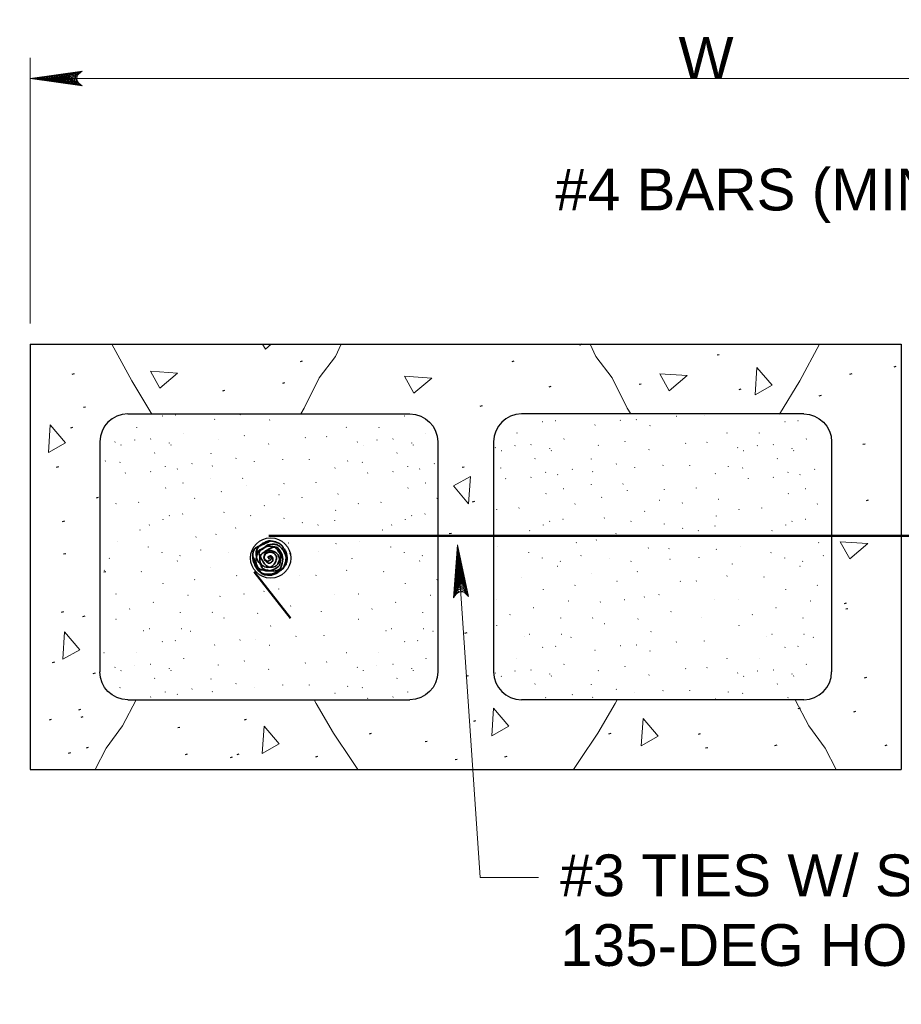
# Model space of a CAD drawing. Extents: x -1004 to 916, y -640 to 704.
# Tile 8 of 21: x -865 to -738, y 458 to 600. Entities that reach past the tile are written whole.
import ezdxf

# ---------------------------------------------------------------- set-up
doc = ezdxf.new("R2010")
doc.units = 0
doc.header["$MEASUREMENT"] = 0
for name, color, linetype, lineweight in [('Level 1', 7, 'Continuous', 18), ('Level 15', 7, 'Continuous', 18), ('Level 45', 7, 'Continuous', 18), ('Level 46', 7, 'Continuous', 18), ('Level 50', 7, 'Continuous', 18), ('Level 53', 7, 'Continuous', 18)]:
    doc.layers.add(name, color=color, linetype=linetype, lineweight=lineweight)
doc.styles.add('NOTES', font='romans.shx')

# ---------------------------------------------------------------- blocks, each defined once
blk = doc.blocks.new('LARROW_8')
at = {"color": 0, "linetype": 'ByBlock', "lineweight": -2, "flags": 128}
blk.add_lwpolyline([(-4.925, 0.713), (0, 0), (-4.921, -0.713), (-4.768, -0.594), (-4.551, -0.382), (-4.445, -0.185), (-4.417, 0), (-4.457, 0.209), (-4.571, 0.413), (-4.791, 0.614), (-4.925, 0.713), (-0.146, 0.008), (-4.764, -0.665), (-4.622, -0.559), (-4.394, -0.343), (-4.319, -0.063), (-4.37, 0.217), (-4.504, 0.409), (-4.665, 0.567), (-4.776, 0.654), (-0.406, 0.008), (-4.555, -0.587), (-4.409, -0.492), (-4.335, -0.37), (-4.252, -0.213), (-4.209, 0.008), (-4.232, 0.189), (-4.319, 0.331), (-4.496, 0.445), (-4.614, 0.583), (-0.709, 0.008), (-4.327, -0.5), (-4.165, -0.299), (-4.118, -0.055), (-4.142, 0.217), (-4.453, 0.512), (-1.047, 0.024), (-4.118, -0.406), (-4.075, -0.264), (-3.98, -0.035), (-4.039, 0.209), (-4.283, 0.425), (-1.358, 0.024), (-4.008, -0.315), (-3.921, -0.142), (-3.882, 0.043), (-4.067, 0.331), (-1.728, 0.024), (-3.846, -0.236), (-3.787, -0.106), (-3.772, 0.043), (-3.921, 0.252), (-2.169, 0.024), (-3.713, -0.15), (-3.669, 0.051), (-3.811, 0.173), (-2.531, 0.024), (-3.61, -0.091), (-3.634, 0.102), (-2.902, 0.024), (-3.567, -0.028), (-3.587, 0.031), (-3.358, 0.031)], dxfattribs=at)
blk = doc.blocks.new('LARROW_6')
at = {"layer": 'Level 46', "color": 1, "linetype": 'Continuous', "lineweight": 18, "flags": 128}
blk.add_lwpolyline([(-4.925, 0.712), (0, 0), (-4.921, -0.713), (-4.768, -0.594), (-4.551, -0.382), (-4.445, -0.185), (-4.417, 0), (-4.457, 0.209), (-4.571, 0.413), (-4.791, 0.614), (-4.925, 0.712), (-0.146, 0.008), (-4.764, -0.666), (-4.622, -0.559), (-4.394, -0.343), (-4.319, -0.063), (-4.37, 0.217), (-4.504, 0.409), (-4.665, 0.567), (-4.776, 0.654), (-0.405, 0.008), (-4.555, -0.587), (-4.41, -0.492), (-4.335, -0.37), (-4.252, -0.213), (-4.209, 0.008), (-4.232, 0.189), (-4.319, 0.331), (-4.496, 0.445), (-4.614, 0.583), (-0.709, 0.008), (-4.327, -0.5), (-4.165, -0.299), (-4.118, -0.055), (-4.142, 0.217), (-4.453, 0.512), (-1.047, 0.024), (-4.118, -0.405), (-4.075, -0.264), (-3.98, -0.035), (-4.039, 0.209), (-4.284, 0.425), (-1.358, 0.024), (-4.008, -0.315), (-3.921, -0.142), (-3.882, 0.043), (-4.067, 0.331), (-1.728, 0.024), (-3.846, -0.236), (-3.787, -0.106), (-3.772, 0.043), (-3.921, 0.252), (-2.169, 0.024), (-3.713, -0.15), (-3.669, 0.051), (-3.811, 0.173), (-2.531, 0.023), (-3.61, -0.091), (-3.634, 0.102), (-2.902, 0.024), (-3.567, -0.028), (-3.587, 0.031), (-3.358, 0.032)], dxfattribs=at)

msp = doc.modelspace()

# ---------------------------------------------------------------- linework, layer by layer
at = {"layer": 'Level 1', "color": 3, "linetype": 'Continuous', "lineweight": 35}
msp.add_3dface([(-1003.74, 704.14), (916.28, 704.14), (916.28, -639.88), (-1003.74, -639.88)], dxfattribs=at)
at = {"layer": 'Level 15', "color": 7, "linetype": 'Continuous', "lineweight": 25}
for p, q in [((-863.08, 553.15), (-863.08, 492.16)), ((-863.08, 553.15), (-738.08, 553.15)), ((-738.08, 553.15), (-738.08, 492.16)), ((-849.08, 543.15), (-808.58, 543.15)), ((-752.08, 543.15), (-792.58, 543.15)), ((-853.08, 539.15), (-853.08, 506.16)), ((-804.58, 539.15), (-804.58, 506.16)), ((-796.58, 539.15), (-796.58, 506.16)), ((-748.08, 539.15), (-748.08, 506.16)), ((-849.08, 502.16), (-808.58, 502.16)), ((-752.08, 502.16), (-792.58, 502.16)), ((-863.08, 492.16), (-738.08, 492.16))]:
    msp.add_line(p, q, dxfattribs=at)
for centre, start, end in [((-849.08, 539.15), 90, 180), ((-792.58, 539.15), 90, 180), ((-792.58, 506.16), 180, 270), ((-752.08, 506.16), 270, 0)]:
    msp.add_arc(centre, 4, start, end, dxfattribs=at)
at = {"layer": 'Level 15', "color": 7, "linetype": 'Continuous', "lineweight": 25, "extrusion": (0, 0, -1)}
for centre, start, end in [((808.58, 539.15), 90, 180), ((752.08, 539.15), 90, 180), ((849.08, 506.16), 270, 0), ((808.58, 506.16), 180, 270)]:
    msp.add_arc(centre, 4, start, end, dxfattribs=at)
at = {"layer": 'Level 45', "color": 4, "linetype": 'Continuous', "lineweight": 50}
for p, q in [((-828.83, 525.66), (-706.84, 525.66)), ((-830.91, 520.49), (-825.73, 513.85))]:
    msp.add_line(p, q, dxfattribs=at)
at = {"layer": 'Level 45', "color": 4, "linetype": 'Continuous', "lineweight": 25}
msp.add_circle((-828.57, 522.49), 2.89, dxfattribs=at)
at = {"layer": 'Level 45', "color": 4, "linetype": 'Continuous', "lineweight": 35}
for points, knots in [([(-828.51, 524.97), (-829.21, 524.65), (-829.9, 524.33), (-830.6, 524.01), (-831.27, 523.7), (-831.22, 522.5), (-830.98, 521.85), (-830.79, 521.3), (-830.49, 520.76), (-829.95, 520.33), (-829.74, 520.17), (-829.53, 520.1), (-829.3, 520.06), (-828.94, 520.01), (-828.55, 520), (-828.19, 520.11), (-828, 520.16), (-827.83, 520.23), (-827.67, 520.33), (-827.51, 520.43), (-827.37, 520.54), (-827.23, 520.65), (-827.09, 520.75), (-826.96, 520.84), (-826.84, 520.96), (-826.7, 521.11), (-826.62, 521.29), (-826.56, 521.48), (-826.51, 521.62), (-826.48, 521.77), (-826.45, 521.91), (-826.4, 522.15), (-826.34, 522.4), (-826.36, 522.65), (-826.37, 522.84), (-826.47, 523.03), (-826.56, 523.22), (-826.63, 523.38), (-826.71, 523.52), (-826.81, 523.66), (-826.99, 523.93), (-827.19, 524.13), (-827.49, 524.3), (-827.68, 524.42), (-827.88, 524.45), (-828.08, 524.46), (-828.45, 524.47), (-828.83, 524.44), (-829.19, 524.25), (-829.38, 524.15), (-829.48, 523.98), (-829.64, 523.88), (-829.84, 523.74), (-830.11, 523.74), (-830.3, 523.54), (-830.49, 523.32), (-830.51, 523.05), (-830.55, 522.8), (-830.65, 522.27), (-830.81, 521.66), (-830.44, 521.15), (-830.29, 520.94), (-830.09, 520.88), (-829.87, 520.81), (-829.47, 520.68), (-829.06, 520.6), (-828.67, 520.67), (-828.32, 520.74), (-828, 520.89), (-827.68, 521.1), (-827.53, 521.19), (-827.39, 521.27), (-827.32, 521.43), (-827.21, 521.66), (-827.19, 521.9), (-827.16, 522.14), (-827.13, 522.36), (-827.08, 522.58), (-827.11, 522.79), (-827.14, 523), (-827.27, 523.16), (-827.38, 523.35), (-827.56, 523.62), (-827.73, 523.93), (-827.99, 524.04), (-828.16, 524.12), (-828.38, 523.99), (-828.56, 523.9), (-828.83, 523.76), (-829.09, 523.61), (-829.35, 523.45), (-829.56, 523.31), (-829.75, 523.22), (-829.93, 522.98), (-830.11, 522.76), (-830.13, 522.52), (-830.13, 522.29), (-830.12, 522.05), (-830.08, 521.82), (-829.91, 521.59), (-829.78, 521.4), (-829.61, 521.31), (-829.43, 521.24), (-829.13, 521.12), (-828.77, 521.08), (-828.49, 521.24), (-828.32, 521.33), (-828.19, 521.45), (-828.06, 521.62), (-827.92, 521.81), (-827.82, 522), (-827.76, 522.21), (-827.7, 522.39), (-827.7, 522.61), (-827.79, 522.8), (-827.86, 522.96), (-827.98, 523.08), (-828.13, 523.17), (-828.4, 523.35), (-828.74, 523.38), (-829.02, 523.25), (-829.2, 523.17), (-829.35, 523.03), (-829.46, 522.86), (-829.57, 522.69), (-829.57, 522.43), (-829.4, 522.26), (-829.25, 522.12), (-829.07, 522.03), (-828.92, 522.06), (-828.78, 522.09), (-828.62, 522.21), (-828.51, 522.32), (-828.42, 522.41), (-828.56, 522.72), (-828.69, 522.69), (-828.8, 522.67), (-828.9, 522.64), (-829, 522.61)], [0, 0, 0, 0, 0.06234, 0.06234, 0.06234, 0.122024, 0.122024, 0.122024, 0.17187, 0.17187, 0.17187, 0.190774, 0.190774, 0.190774, 0.221113, 0.221113, 0.221113, 0.236472, 0.236472, 0.236472, 0.251185, 0.251185, 0.251185, 0.26468, 0.26468, 0.26468, 0.28073, 0.28073, 0.28073, 0.292718, 0.292718, 0.292718, 0.312841, 0.312841, 0.312841, 0.329362, 0.329362, 0.329362, 0.34316, 0.34316, 0.34316, 0.368501, 0.368501, 0.368501, 0.385257, 0.385257, 0.385257, 0.415829, 0.415829, 0.415829, 0.431665, 0.431665, 0.431665, 0.451708, 0.451708, 0.451708, 0.47284, 0.47284, 0.47284, 0.517959, 0.517959, 0.517959, 0.536063, 0.536063, 0.536063, 0.56873, 0.56873, 0.56873, 0.598147, 0.598147, 0.598147, 0.611361, 0.611361, 0.611361, 0.631133, 0.631133, 0.631133, 0.648959, 0.648959, 0.648959, 0.665673, 0.665673, 0.665673, 0.690811, 0.690811, 0.690811, 0.706582, 0.706582, 0.706582, 0.731336, 0.731336, 0.731336, 0.751583, 0.751583, 0.751583, 0.771232, 0.771232, 0.771232, 0.791126, 0.791126, 0.791126, 0.807351, 0.807351, 0.807351, 0.832804, 0.832804, 0.832804, 0.84838, 0.84838, 0.84838, 0.866381, 0.866381, 0.866381, 0.882601, 0.882601, 0.882601, 0.896228, 0.896228, 0.896228, 0.92057, 0.92057, 0.92057, 0.936585, 0.936585, 0.936585, 0.952923, 0.952923, 0.952923, 0.967157, 0.967157, 0.967157, 0.980202, 0.980202, 0.980202, 0.991416, 0.991416, 0.991416, 1, 1, 1, 1]), ([(-831.15, 522.78), (-830.83, 522.08), (-830.52, 521.39), (-830.19, 520.69), (-829.88, 520.03), (-828.68, 520.07), (-828.03, 520.31), (-827.48, 520.51), (-826.95, 520.81), (-826.52, 521.35), (-826.35, 521.56), (-826.28, 521.76), (-826.24, 521.99), (-826.19, 522.36), (-826.18, 522.75), (-826.29, 523.11), (-826.35, 523.29), (-826.41, 523.47), (-826.52, 523.63), (-826.62, 523.78), (-826.72, 523.92), (-826.83, 524.07), (-826.93, 524.2), (-827.03, 524.33), (-827.15, 524.45), (-827.29, 524.59), (-827.48, 524.67), (-827.67, 524.73), (-827.81, 524.78), (-827.95, 524.82), (-828.1, 524.85), (-828.34, 524.9), (-828.59, 524.96), (-828.83, 524.94), (-829.03, 524.92), (-829.21, 524.82), (-829.4, 524.73), (-829.56, 524.66), (-829.7, 524.58), (-829.84, 524.48), (-830.11, 524.3), (-830.31, 524.1), (-830.49, 523.81), (-830.6, 523.61), (-830.64, 523.41), (-830.65, 523.21), (-830.66, 522.84), (-830.62, 522.46), (-830.43, 522.1), (-830.33, 521.92), (-830.17, 521.81), (-830.06, 521.65), (-829.92, 521.46), (-829.92, 521.19), (-829.72, 521), (-829.5, 520.8), (-829.24, 520.78), (-828.99, 520.74), (-828.45, 520.65), (-827.85, 520.48), (-827.33, 520.85), (-827.12, 521), (-827.06, 521.21), (-826.99, 521.43), (-826.86, 521.82), (-826.78, 522.24), (-826.85, 522.62), (-826.92, 522.97), (-827.08, 523.29), (-827.28, 523.62), (-827.37, 523.76), (-827.45, 523.9), (-827.61, 523.98), (-827.84, 524.09), (-828.08, 524.1), (-828.32, 524.14), (-828.54, 524.17), (-828.76, 524.21), (-828.97, 524.18), (-829.18, 524.15), (-829.35, 524.03), (-829.53, 523.91), (-829.8, 523.73), (-830.11, 523.57), (-830.23, 523.3), (-830.3, 523.13), (-830.17, 522.91), (-830.08, 522.74), (-829.94, 522.47), (-829.8, 522.2), (-829.63, 521.95), (-829.49, 521.73), (-829.4, 521.54), (-829.17, 521.36), (-828.94, 521.19), (-828.7, 521.16), (-828.47, 521.17), (-828.23, 521.17), (-828, 521.22), (-827.77, 521.38), (-827.58, 521.52), (-827.49, 521.68), (-827.42, 521.87), (-827.3, 522.16), (-827.27, 522.52), (-827.42, 522.8), (-827.51, 522.98), (-827.64, 523.11), (-827.8, 523.23), (-827.99, 523.38), (-828.18, 523.47), (-828.39, 523.54), (-828.58, 523.6), (-828.79, 523.59), (-828.99, 523.5), (-829.15, 523.43), (-829.26, 523.32), (-829.36, 523.16), (-829.53, 522.9), (-829.56, 522.55), (-829.44, 522.27), (-829.36, 522.09), (-829.21, 521.94), (-829.04, 521.83), (-828.87, 521.72), (-828.61, 521.72), (-828.45, 521.89), (-828.3, 522.04), (-828.21, 522.22), (-828.24, 522.37), (-828.27, 522.52), (-828.39, 522.67), (-828.5, 522.78), (-828.6, 522.87), (-828.91, 522.73), (-828.87, 522.6), (-828.85, 522.5), (-828.82, 522.4), (-828.8, 522.3)], [0, 0, 0, 0, 0.062357, 0.062357, 0.062357, 0.12203, 0.12203, 0.12203, 0.171826, 0.171826, 0.171826, 0.190821, 0.190821, 0.190821, 0.22113, 0.22113, 0.22113, 0.236493, 0.236493, 0.236493, 0.25116, 0.25116, 0.25116, 0.264653, 0.264653, 0.264653, 0.280694, 0.280694, 0.280694, 0.292728, 0.292728, 0.292728, 0.312763, 0.312763, 0.312763, 0.329325, 0.329325, 0.329325, 0.343103, 0.343103, 0.343103, 0.368391, 0.368391, 0.368391, 0.385191, 0.385191, 0.385191, 0.415792, 0.415792, 0.415792, 0.431654, 0.431654, 0.431654, 0.451645, 0.451645, 0.451645, 0.472774, 0.472774, 0.472774, 0.517884, 0.517884, 0.517884, 0.536004, 0.536004, 0.536004, 0.568696, 0.568696, 0.568696, 0.59802, 0.59802, 0.59802, 0.61129, 0.61129, 0.61129, 0.63106, 0.63106, 0.63106, 0.648853, 0.648853, 0.648853, 0.665571, 0.665571, 0.665571, 0.690765, 0.690765, 0.690765, 0.706596, 0.706596, 0.706596, 0.731319, 0.731319, 0.731319, 0.751564, 0.751564, 0.751564, 0.771239, 0.771239, 0.771239, 0.791066, 0.791066, 0.791066, 0.807296, 0.807296, 0.807296, 0.832772, 0.832772, 0.832772, 0.848334, 0.848334, 0.848334, 0.866309, 0.866309, 0.866309, 0.882554, 0.882554, 0.882554, 0.896237, 0.896237, 0.896237, 0.920492, 0.920492, 0.920492, 0.936555, 0.936555, 0.936555, 0.952875, 0.952875, 0.952875, 0.967122, 0.967122, 0.967122, 0.98021, 0.98021, 0.98021, 0.991434, 0.991434, 0.991434, 1, 1, 1, 1])]:
    msp.add_open_spline(points, degree=3, knots=knots, dxfattribs=at)
at = {"layer": 'Level 46', "color": 1, "linetype": 'Continuous', "lineweight": 18, "flags": 128}
msp.add_lwpolyline([(-790.12, 476.66), (-798.49, 476.66), (-801.75, 524.36)], dxfattribs=at)
at = {"layer": 'Level 50', "color": 1, "linetype": 'Continuous', "lineweight": 18}
for p, q in [((-863.08, 556.15), (-863.08, 594.26)), ((-863.08, 591.27), (-672.59, 591.27))]:
    msp.add_line(p, q, dxfattribs=at)
at = {"layer": 'Level 53', "color": 2, "linetype": 'Continuous', "lineweight": 25}
for p, q in [((-764.22, 551.65), (-764.52, 551.57)), ((-824.03, 550.74), (-824.34, 550.65)), ((-793.67, 550.74), (-793.97, 550.65)), ((-738.84, 549.94), (-739.14, 549.85)), ((-856.78, 548.91), (-857.08, 548.82)), ((-745.19, 548.91), (-745.5, 548.82)), ((-826.56, 547.61), (-826.86, 547.53)), ((-788.36, 547.07), (-788.67, 546.99)), ((-775.38, 547.44), (-775.68, 547.36)), ((-761.11, 546.71), (-761.41, 546.62)), ((-835.19, 546.53), (-835.5, 546.44)), ((-749.58, 545.79), (-749.89, 545.71)), ((-855.13, 544.15), (-855.44, 544.06)), ((-798.24, 544.33), (-798.55, 544.24)), ((-844.1, 542.86), (-844.13, 542.82)), ((-842.24, 543), (-842.27, 542.96)), ((-836.59, 542.39), (-836.62, 542.36)), ((-832.95, 543.07), (-832.98, 543.03)), ((-830.67, 543.15), (-830.7, 543.12)), ((-809.33, 542.86), (-809.36, 542.82)), ((-770.33, 542.81), (-770.37, 542.78)), ((-766.35, 542.95), (-766.38, 542.92)), ((-857, 541.21), (-857.31, 541.12)), ((-847.8, 541.25), (-847.83, 541.21)), ((-828.68, 542.3), (-828.72, 542.26)), ((-817.67, 541.24), (-817.71, 541.21)), ((-813.03, 541.25), (-813.06, 541.21)), ((-789.52, 542.04), (-789.55, 542.01)), ((-787.66, 542.18), (-787.7, 542.15)), ((-782.01, 541.58), (-782.05, 541.54)), ((-778.37, 542.25), (-778.4, 542.22)), ((-776.09, 542.34), (-776.12, 542.31)), ((-774.11, 541.49), (-774.14, 541.45)), ((-754.75, 542.04), (-754.78, 542.01)), ((-752.89, 542.18), (-752.93, 542.15)), ((-845.77, 539.57), (-845.81, 539.54)), ((-841.05, 540.41), (-841.09, 540.38)), ((-832.32, 540.06), (-832.35, 540.03)), ((-823.58, 539.78), (-823.62, 539.75)), ((-820.51, 539.92), (-820.54, 539.89)), ((-811, 539.57), (-811.04, 539.54)), ((-806.28, 540.41), (-806.31, 540.38)), ((-793.22, 540.44), (-793.26, 540.4)), ((-786.47, 539.6), (-786.51, 539.56)), ((-763.1, 540.43), (-763.13, 540.4)), ((-758.45, 540.44), (-758.49, 540.4)), ((-751.7, 539.6), (-751.74, 539.56)), ((-850.88, 539.15), (-850.91, 539.12)), ((-850.04, 538.7), (-850.07, 538.66)), ((-848.08, 539.43), (-848.11, 539.4)), ((-843.12, 539.01), (-843.15, 538.98)), ((-842.87, 538.73), (-842.9, 538.7)), ((-836.09, 539.5), (-836.12, 539.47)), ((-828.82, 538.87), (-828.86, 538.84)), ((-816.1, 539.15), (-816.14, 539.12)), ((-815.27, 538.7), (-815.3, 538.66)), ((-813.31, 539.43), (-813.34, 539.4)), ((-808.35, 539.01), (-808.38, 538.98)), ((-808.1, 538.73), (-808.13, 538.7)), ((-796.3, 538.34), (-796.33, 538.3)), ((-793.5, 538.62), (-793.54, 538.58)), ((-791.2, 538.76), (-791.23, 538.72)), ((-788.54, 538.2), (-788.58, 538.16)), ((-781.51, 538.69), (-781.55, 538.65)), ((-777.74, 539.25), (-777.77, 539.21)), ((-769, 538.97), (-769.04, 538.93)), ((-765.93, 539.11), (-765.96, 539.07)), ((-761.53, 538.34), (-761.56, 538.3)), ((-758.73, 538.62), (-758.77, 538.58)), ((-756.43, 538.76), (-756.46, 538.72)), ((-753.77, 538.2), (-753.8, 538.16)), ((-743.28, 538.84), (-743.58, 538.75)), ((-845.19, 537.58), (-845.22, 537.55)), ((-837.14, 537.51), (-837.17, 537.47)), ((-833.53, 536.81), (-833.57, 536.78)), ((-810.41, 537.58), (-810.45, 537.55)), ((-795.46, 537.88), (-795.49, 537.85)), ((-790.61, 536.77), (-790.64, 536.73)), ((-788.29, 537.92), (-788.33, 537.88)), ((-774.24, 538.06), (-774.28, 538.02)), ((-760.69, 537.88), (-760.72, 537.85)), ((-755.84, 536.77), (-755.87, 536.73)), ((-753.52, 537.92), (-753.55, 537.88)), ((-859.03, 535.57), (-859.33, 535.49)), ((-852.25, 536.43), (-852.29, 536.4)), ((-850.15, 536.24), (-850.19, 536.21)), ((-843.68, 535.62), (-843.71, 535.59)), ((-839.84, 536.05), (-839.87, 536.02)), ((-836.93, 535.69), (-836.96, 535.66)), ((-830.92, 536.32), (-830.95, 536.29)), ((-826.85, 536.62), (-826.88, 536.59)), ((-823.02, 536.62), (-823.06, 536.59)), ((-819.32, 535.41), (-819.35, 535.38)), ((-817.48, 536.43), (-817.52, 536.4)), ((-815.38, 536.24), (-815.42, 536.21)), ((-808.91, 535.62), (-808.94, 535.59)), ((-805.07, 536.05), (-805.1, 536.02)), ((-800.8, 535.54), (-801.11, 535.46)), ((-795.58, 535.43), (-795.61, 535.39)), ((-782.56, 536.7), (-782.59, 536.66)), ((-778.95, 536), (-778.99, 535.97)), ((-776.34, 535.51), (-776.38, 535.47)), ((-772.27, 535.81), (-772.3, 535.78)), ((-768.45, 535.81), (-768.48, 535.78)), ((-762.91, 535.62), (-762.94, 535.59)), ((-760.8, 535.43), (-760.84, 535.39)), ((-849.39, 534.71), (-849.42, 534.68)), ((-845.76, 534.9), (-845.79, 534.87)), ((-841.94, 535.29), (-841.97, 535.25)), ((-832.58, 533.95), (-832.61, 533.91)), ((-814.62, 534.71), (-814.65, 534.68)), ((-810.99, 534.9), (-811.02, 534.87)), ((-807.17, 535.29), (-807.2, 535.25)), ((-794.81, 533.9), (-794.85, 533.86)), ((-791.18, 534.09), (-791.22, 534.06)), ((-789.1, 534.81), (-789.13, 534.77)), ((-787.36, 534.47), (-787.4, 534.44)), ((-785.26, 535.24), (-785.29, 535.2)), ((-782.35, 534.88), (-782.39, 534.84)), ((-764.74, 534.6), (-764.78, 534.56)), ((-760.04, 533.9), (-760.07, 533.86)), ((-756.41, 534.09), (-756.44, 534.06)), ((-754.33, 534.81), (-754.36, 534.77)), ((-752.59, 534.47), (-752.62, 534.44)), ((-750.49, 535.24), (-750.52, 535.2)), ((-843.61, 532.54), (-843.64, 532.51)), ((-841.12, 533.24), (-841.16, 533.21)), ((-837.14, 533.87), (-837.17, 533.84)), ((-831.97, 532.96), (-832, 532.93)), ((-826.65, 533.18), (-826.69, 533.15)), ((-822.07, 533.37), (-822.1, 533.34)), ((-808.84, 532.54), (-808.87, 532.51)), ((-806.35, 533.24), (-806.38, 533.21)), ((-782.56, 533.06), (-782.59, 533.03)), ((-778, 533.13), (-778.03, 533.1)), ((-767.49, 532.56), (-767.53, 532.53)), ((-853.3, 531.15), (-853.61, 531.06)), ((-839.45, 531.08), (-839.49, 531.04)), ((-835.63, 532.03), (-835.67, 532)), ((-827.35, 531.56), (-827.39, 531.53)), ((-824.07, 531.21), (-824.1, 531.18)), ((-818.9, 531.7), (-818.93, 531.67)), ((-804.68, 531.08), (-804.72, 531.04)), ((-789.03, 531.73), (-789.06, 531.7)), ((-786.54, 532.43), (-786.58, 532.4)), ((-781.06, 531.22), (-781.09, 531.19)), ((-777.39, 532.15), (-777.42, 532.12)), ((-772.08, 532.37), (-772.11, 532.34)), ((-754.26, 531.73), (-754.29, 531.7)), ((-751.77, 532.43), (-751.81, 532.4)), ((-850.73, 530.31), (-850.76, 530.28)), ((-847.48, 530.51), (-847.51, 530.47)), ((-829.45, 530.03), (-829.49, 529.99)), ((-815.96, 530.31), (-815.99, 530.28)), ((-812.71, 530.51), (-812.74, 530.47)), ((-799.34, 530.6), (-799.64, 530.51)), ((-792.9, 529.69), (-792.94, 529.66)), ((-784.88, 530.27), (-784.91, 530.23)), ((-772.78, 530.75), (-772.81, 530.72)), ((-769.49, 530.4), (-769.53, 530.37)), ((-764.32, 530.89), (-764.36, 530.86)), ((-758.13, 529.69), (-758.16, 529.66)), ((-750.11, 530.27), (-750.14, 530.23)), ((-742.81, 530.78), (-743.12, 530.7)), ((-843.08, 528.59), (-843.12, 528.56)), ((-841.19, 528.84), (-841.23, 528.8)), ((-835.25, 529.05), (-835.29, 529.01)), ((-831.43, 528.59), (-831.46, 528.56)), ((-819.2, 529.36), (-819.24, 529.32)), ((-808.31, 528.59), (-808.35, 528.56)), ((-806.42, 528.84), (-806.45, 528.8)), ((-796.15, 529.5), (-796.18, 529.47)), ((-774.87, 529.21), (-774.91, 529.18)), ((-764.63, 528.55), (-764.66, 528.51)), ((-761.38, 529.5), (-761.41, 529.47)), ((-858.16, 527.77), (-858.46, 527.69)), ((-845.95, 527.26), (-845.98, 527.22)), ((-844.03, 528.07), (-844.06, 528.03)), ((-826.65, 528.21), (-826.69, 528.18)), ((-824, 527.58), (-824.03, 527.54)), ((-821.76, 527.23), (-821.8, 527.19)), ((-819.39, 527.93), (-819.42, 527.89)), ((-811.18, 527.26), (-811.21, 527.22)), ((-809.26, 528.07), (-809.29, 528.03)), ((-789.45, 527.26), (-789.48, 527.22)), ((-788.51, 527.78), (-788.54, 527.75)), ((-786.61, 528.02), (-786.65, 527.99)), ((-780.67, 528.23), (-780.71, 528.2)), ((-776.85, 527.78), (-776.89, 527.75)), ((-772.08, 527.4), (-772.11, 527.36)), ((-764.81, 527.12), (-764.85, 527.08)), ((-754.68, 527.26), (-754.71, 527.22)), ((-753.74, 527.78), (-753.77, 527.75)), ((-751.84, 528.02), (-751.88, 527.99)), ((-847.29, 526.49), (-847.32, 526.46)), ((-839.26, 525.53), (-839.3, 525.5)), ((-836.4, 525.92), (-836.43, 525.88)), ((-833.57, 526.81), (-833.61, 526.77)), ((-812.52, 526.49), (-812.55, 526.46)), ((-802.63, 526.02), (-802.94, 525.94)), ((-792.71, 525.68), (-792.74, 525.64)), ((-791.37, 526.44), (-791.41, 526.41)), ((-779, 526), (-779.03, 525.96)), ((-769.42, 526.77), (-769.46, 526.73)), ((-767.19, 526.42), (-767.22, 526.38)), ((-757.94, 525.68), (-757.97, 525.64)), ((-756.6, 526.44), (-756.64, 526.41)), ((-850.53, 524.92), (-850.56, 524.89)), ((-846.12, 524.08), (-846.16, 524.05)), ((-828.95, 524.77), (-828.98, 524.74)), ((-825.96, 524.64), (-825.99, 524.61)), ((-819.18, 524.57), (-819.21, 524.54)), ((-815.75, 524.92), (-815.79, 524.89)), ((-811.35, 524.08), (-811.39, 524.05)), ((-795.95, 524.11), (-795.98, 524.07)), ((-784.69, 524.72), (-784.72, 524.69)), ((-781.82, 525.1), (-781.85, 525.07)), ((-761.18, 524.11), (-761.21, 524.07)), ((-749.91, 524.72), (-749.95, 524.69)), ((-857.97, 523.11), (-858.28, 523.02)), ((-844.17, 523.31), (-844.2, 523.28)), ((-841.56, 522.86), (-841.59, 522.82)), ((-838.61, 523.66), (-838.64, 523.63)), ((-834.55, 523.24), (-834.59, 523.21)), ((-831.43, 522.86), (-831.46, 522.82)), ((-825.82, 523.1), (-825.85, 523.07)), ((-821.69, 523.43), (-821.72, 523.4)), ((-809.4, 523.31), (-809.43, 523.28)), ((-806.78, 522.86), (-806.82, 522.82)), ((-791.55, 523.27), (-791.58, 523.24)), ((-784.03, 522.85), (-784.06, 522.82)), ((-774.37, 523.96), (-774.4, 523.92)), ((-771.38, 523.83), (-771.41, 523.79)), ((-767.11, 522.62), (-767.14, 522.58)), ((-764.6, 523.76), (-764.64, 523.72)), ((-756.77, 523.27), (-756.81, 523.24)), ((-749.26, 522.85), (-749.29, 522.82)), ((-851.68, 522.48), (-851.72, 522.44)), ((-841.94, 522.09), (-841.97, 522.06)), ((-830.5, 521.35), (-830.53, 521.32)), ((-816.91, 522.48), (-816.94, 522.44)), ((-807.17, 522.09), (-807.2, 522.06)), ((-789.59, 522.5), (-789.62, 522.47)), ((-787.36, 521.28), (-787.4, 521.25)), ((-786.98, 522.05), (-787.01, 522.01)), ((-779.98, 522.43), (-780.01, 522.4)), ((-776.85, 522.05), (-776.89, 522.01)), ((-771.24, 522.29), (-771.27, 522.26)), ((-762.33, 521.66), (-762.37, 521.63)), ((-754.82, 522.5), (-754.85, 522.47)), ((-752.59, 521.28), (-752.62, 521.25)), ((-752.21, 522.05), (-752.24, 522.01)), ((-852.21, 520.53), (-852.51, 520.45)), ((-852.41, 520.73), (-852.45, 520.69)), ((-847.1, 520.56), (-847.13, 520.53)), ((-837.14, 521.14), (-837.17, 521.11)), ((-833.43, 519.96), (-833.47, 519.92)), ((-824.36, 519.99), (-824.4, 519.96)), ((-822.04, 520.03), (-822.08, 519.99)), ((-817.64, 520.73), (-817.68, 520.69)), ((-812.33, 520.56), (-812.36, 520.53)), ((-782.56, 520.33), (-782.59, 520.3)), ((-775.92, 520.54), (-775.96, 520.51)), ((-763.06, 519.91), (-763.1, 519.88)), ((-844.03, 518.84), (-844.06, 518.8)), ((-839.45, 519.42), (-839.49, 519.38)), ((-809.26, 518.84), (-809.29, 518.8)), ((-804.68, 519.42), (-804.72, 519.38)), ((-792.52, 519.75), (-792.55, 519.72)), ((-784.88, 518.6), (-784.91, 518.57)), ((-778.86, 519.14), (-778.89, 519.11)), ((-769.78, 519.18), (-769.82, 519.14)), ((-767.47, 519.21), (-767.5, 519.18)), ((-757.75, 519.75), (-757.78, 519.72)), ((-750.11, 518.6), (-750.14, 518.57)), ((-850.73, 517.31), (-850.76, 517.28)), ((-840.41, 517.12), (-840.44, 517.09)), ((-835.81, 517.02), (-835.84, 516.98)), ((-832.39, 517.31), (-832.42, 517.28)), ((-829.52, 517.72), (-829.56, 517.68)), ((-827.42, 518.08), (-827.45, 518.04)), ((-819.39, 517.31), (-819.43, 517.28)), ((-815.96, 517.31), (-815.99, 517.28)), ((-805.64, 517.12), (-805.67, 517.09)), ((-789.45, 518.02), (-789.48, 517.99)), ((-772.84, 517.27), (-772.88, 517.23)), ((-754.68, 518.02), (-754.71, 517.99)), ((-845.38, 516.17), (-845.41, 516.13)), ((-825.68, 515.62), (-825.71, 515.59)), ((-810.61, 516.17), (-810.64, 516.13)), ((-796.15, 516.5), (-796.18, 516.47)), ((-785.83, 516.31), (-785.87, 516.28)), ((-781.23, 516.21), (-781.27, 516.17)), ((-777.81, 516.5), (-777.84, 516.47)), ((-774.94, 516.91), (-774.98, 516.87)), ((-764.82, 516.5), (-764.85, 516.47)), ((-761.38, 516.5), (-761.41, 516.47)), ((-751.06, 516.31), (-751.1, 516.28)), ((-745.97, 516), (-746.27, 515.91)), ((-858.3, 514.77), (-858.61, 514.68)), ((-855.25, 514.15), (-855.55, 514.07)), ((-848.78, 515.2), (-848.81, 515.17)), ((-841.54, 514.71), (-841.57, 514.68)), ((-836.93, 514.71), (-836.96, 514.68)), ((-830.43, 514.57), (-830.46, 514.54)), ((-821.3, 514.83), (-821.34, 514.79)), ((-814.01, 515.2), (-814.04, 515.17)), ((-806.77, 514.71), (-806.8, 514.68)), ((-794.2, 514.39), (-794.24, 514.35)), ((-790.8, 515.35), (-790.83, 515.32)), ((-771.1, 514.81), (-771.13, 514.77)), ((-759.43, 514.39), (-759.46, 514.35)), ((-756.03, 515.35), (-756.06, 515.32)), ((-745.74, 515.22), (-746.05, 515.14)), ((-850.73, 513.68), (-850.76, 513.65)), ((-835.25, 513.87), (-835.29, 513.84)), ((-828.54, 512.75), (-828.58, 512.72)), ((-815.96, 513.68), (-815.99, 513.65)), ((-796.15, 512.87), (-796.18, 512.83)), ((-786.96, 513.9), (-787, 513.86)), ((-782.35, 513.9), (-782.39, 513.86)), ((-780.67, 513.06), (-780.71, 513.03)), ((-775.85, 513.76), (-775.89, 513.72)), ((-766.73, 514.02), (-766.76, 513.98)), ((-761.38, 512.87), (-761.41, 512.83)), ((-752.19, 513.9), (-752.23, 513.86)), ((-846.75, 512.05), (-846.79, 512.02)), ((-845.95, 512.34), (-845.98, 512.31)), ((-841.36, 512.34), (-841.4, 512.31)), ((-840.03, 511.96), (-840.06, 511.93)), ((-820.93, 511.42), (-820.96, 511.39)), ((-811.98, 512.05), (-812.02, 512.02)), ((-811.18, 512.34), (-811.21, 512.31)), ((-806.59, 512.34), (-806.63, 512.31)), ((-805.26, 511.96), (-805.29, 511.93)), ((-800.44, 511.75), (-800.74, 511.66)), ((-791.37, 511.53), (-791.41, 511.5)), ((-786.79, 511.53), (-786.82, 511.5)), ((-773.97, 511.94), (-774, 511.91)), ((-756.6, 511.53), (-756.64, 511.5)), ((-752.02, 511.53), (-752.05, 511.5)), ((-844.1, 510.52), (-844.13, 510.48)), ((-842.24, 510.66), (-842.27, 510.62)), ((-836.59, 510.05), (-836.62, 510.01)), ((-832.95, 510.73), (-832.98, 510.69)), ((-830.67, 510.81), (-830.7, 510.78)), ((-828.68, 509.96), (-828.72, 509.92)), ((-824.91, 511.28), (-824.94, 511.25)), ((-809.33, 510.52), (-809.36, 510.48)), ((-807.47, 510.66), (-807.5, 510.62)), ((-792.17, 511.24), (-792.21, 511.21)), ((-785.45, 511.15), (-785.48, 511.11)), ((-778.37, 509.91), (-778.4, 509.88)), ((-776.09, 510), (-776.12, 509.97)), ((-770.33, 510.47), (-770.37, 510.44)), ((-766.35, 510.61), (-766.38, 510.58)), ((-757.4, 511.24), (-757.44, 511.21)), ((-750.68, 511.15), (-750.71, 511.11)), ((-852.45, 508.9), (-852.48, 508.87)), ((-847.8, 508.91), (-847.83, 508.87)), ((-817.67, 508.9), (-817.71, 508.87)), ((-813.03, 508.91), (-813.06, 508.87)), ((-789.52, 509.7), (-789.55, 509.67)), ((-787.66, 509.84), (-787.7, 509.81)), ((-782.01, 509.24), (-782.05, 509.2)), ((-774.11, 509.14), (-774.14, 509.11)), ((-754.75, 509.7), (-754.78, 509.67)), ((-752.89, 509.84), (-752.93, 509.81)), ((-859.6, 507.54), (-859.91, 507.46)), ((-848.08, 507.09), (-848.11, 507.05)), ((-845.77, 507.23), (-845.81, 507.19)), ((-841.05, 508.07), (-841.09, 508.03)), ((-836.09, 507.16), (-836.12, 507.12)), ((-832.32, 507.72), (-832.35, 507.68)), ((-823.58, 507.44), (-823.62, 507.4)), ((-820.51, 507.58), (-820.54, 507.54)), ((-813.31, 507.09), (-813.34, 507.05)), ((-811, 507.23), (-811.04, 507.19)), ((-806.28, 508.07), (-806.31, 508.03)), ((-793.22, 508.09), (-793.26, 508.06)), ((-786.47, 507.26), (-786.51, 507.22)), ((-763.1, 508.09), (-763.13, 508.05)), ((-758.45, 508.09), (-758.49, 508.06)), ((-751.7, 507.26), (-751.74, 507.22)), ((-853.77, 505.97), (-854.08, 505.89)), ((-850.88, 506.81), (-850.91, 506.78)), ((-850.04, 506.36), (-850.07, 506.32)), ((-843.12, 506.67), (-843.15, 506.64)), ((-842.87, 506.39), (-842.9, 506.36)), ((-828.82, 506.53), (-828.86, 506.5)), ((-816.1, 506.81), (-816.14, 506.78)), ((-815.27, 506.36), (-815.3, 506.32)), ((-808.35, 506.67), (-808.38, 506.64)), ((-808.1, 506.39), (-808.13, 506.36)), ((-796.3, 506), (-796.33, 505.96)), ((-793.5, 506.28), (-793.54, 506.24)), ((-791.2, 506.42), (-791.23, 506.38)), ((-788.54, 505.86), (-788.58, 505.82)), ((-781.51, 506.35), (-781.55, 506.31)), ((-777.74, 506.91), (-777.77, 506.87)), ((-774.24, 505.72), (-774.28, 505.68)), ((-769, 506.63), (-769.04, 506.59)), ((-765.93, 506.77), (-765.96, 506.73)), ((-761.53, 506), (-761.56, 505.96)), ((-758.73, 506.28), (-758.77, 506.24)), ((-756.43, 506.42), (-756.46, 506.38)), ((-753.77, 505.86), (-753.8, 505.82)), ((-845.19, 505.24), (-845.22, 505.2)), ((-837.14, 505.17), (-837.17, 505.13)), ((-833.53, 504.47), (-833.57, 504.44)), ((-826.85, 504.28), (-826.88, 504.25)), ((-823.02, 504.28), (-823.06, 504.25)), ((-810.41, 505.24), (-810.45, 505.2)), ((-800.25, 505.57), (-800.55, 505.48)), ((-795.46, 505.54), (-795.49, 505.51)), ((-790.61, 504.43), (-790.64, 504.39)), ((-788.29, 505.58), (-788.33, 505.54)), ((-782.56, 504.35), (-782.59, 504.32)), ((-760.69, 505.54), (-760.72, 505.51)), ((-755.84, 504.43), (-755.87, 504.39)), ((-753.52, 505.58), (-753.55, 505.54)), ((-743.09, 505.34), (-743.4, 505.25)), ((-850.15, 503.9), (-850.19, 503.87)), ((-843.68, 503.28), (-843.71, 503.24)), ((-841.94, 502.94), (-841.97, 502.91)), ((-839.84, 503.71), (-839.87, 503.67)), ((-836.93, 503.35), (-836.96, 503.31)), ((-830.92, 503.98), (-830.95, 503.94)), ((-819.32, 503.07), (-819.35, 503.03)), ((-817.48, 504.09), (-817.52, 504.06)), ((-815.38, 503.9), (-815.42, 503.87)), ((-808.91, 503.28), (-808.94, 503.24)), ((-785.26, 502.9), (-785.29, 502.86)), ((-778.95, 503.66), (-778.99, 503.63)), ((-776.34, 503.17), (-776.38, 503.13)), ((-772.27, 503.47), (-772.3, 503.44)), ((-768.45, 503.47), (-768.48, 503.44)), ((-762.91, 503.28), (-762.94, 503.24)), ((-760.8, 503.09), (-760.84, 503.05)), ((-845.76, 502.56), (-845.79, 502.53)), ((-814.62, 502.37), (-814.65, 502.34)), ((-810.99, 502.56), (-811.02, 502.53)), ((-789.1, 502.47), (-789.13, 502.43)), ((-782.35, 502.54), (-782.39, 502.5)), ((-764.74, 502.26), (-764.78, 502.22)), ((-754.33, 502.47), (-754.36, 502.43)), ((-855.85, 500.75), (-856.15, 500.66)), ((-752.61, 500.95), (-752.91, 500.86)), ((-744.65, 500.48), (-744.96, 500.39)), ((-860.04, 499.31), (-860.34, 499.22)), ((-855.51, 499.71), (-855.82, 499.63)), ((-832.08, 499.3), (-832.39, 499.21)), ((-799.16, 499.12), (-799.46, 499.03)), ((-841.6, 498.2), (-841.9, 498.11)), ((-814.13, 497.32), (-814.44, 497.24)), ((-779.78, 497.32), (-780.09, 497.24)), ((-766.93, 497.25), (-767.24, 497.16)), ((-806.11, 496.19), (-806.41, 496.1)), ((-857.29, 494.54), (-857.6, 494.45)), ((-854.74, 495.31), (-855.05, 495.22)), ((-765.86, 495.27), (-766.17, 495.19)), ((-755.95, 495.63), (-756.26, 495.54)), ((-740.13, 495.63), (-740.43, 495.54)), ((-840.54, 494.34), (-840.84, 494.25)), ((-834.1, 493.93), (-834.4, 493.84)), ((-833.13, 494.34), (-833.43, 494.25)), ((-821.83, 494.01), (-822.13, 493.93)), ((-801.8, 493.6), (-802.11, 493.52)), ((-794.7, 494.01), (-795.01, 493.93))]:
    msp.add_line(p, q, dxfattribs=at)
at = {"layer": 'Level 53', "color": 2, "linetype": 'Continuous', "lineweight": 18, "flags": 128}
for points in [[(-851.35, 553.15), (-848.51, 547.91), (-845.6, 543.1)], [(-828.5, 553.15), (-829.33, 552.45), (-829.72, 553.15)], [(-824.25, 543.15), (-823.77, 543.97), (-821.59, 548.34), (-819.26, 551.4), (-818.46, 553.15)], [(-776.91, 543.15), (-777.39, 543.97), (-779.57, 548.34), (-781.9, 551.4), (-782.7, 553.15)], [(-749.81, 553.15), (-752.65, 547.91), (-755.56, 543.1)], [(-853.74, 492.16), (-852.15, 495.19), (-849.82, 498.4), (-847.87, 502.16)], [(-822.31, 502.16), (-822.03, 501.6), (-819.56, 497.38), (-816.93, 493.44), (-816.04, 492.16)], [(-778.85, 502.16), (-779.13, 501.6), (-781.6, 497.38), (-784.23, 493.44), (-785.12, 492.16)], [(-747.41, 492.16), (-749.01, 495.19), (-751.34, 498.4), (-753.29, 502.16)]]:
    msp.add_lwpolyline(points, dxfattribs=at)
at = {"layer": 'Level 53', "color": 2, "linetype": 'Continuous', "lineweight": 25, "flags": 128}
msp.add_lwpolyline([(-783.96, 553.15), (-784.2, 553.02), (-784.19, 553.15)], dxfattribs=at)
at = {"layer": 'Level 53', "color": 2, "linetype": 'Continuous', "lineweight": 18}
for points in [[(-758.79, 549.82), (-756.61, 547.26), (-759.04, 545.9)], [(-841.91, 549.02), (-844.47, 546.84), (-845.83, 549.27)], [(-805.45, 548.3), (-808.01, 546.13), (-809.38, 548.56)], [(-768.82, 548.66), (-771.37, 546.48), (-772.74, 548.91)], [(-860.19, 541.57), (-858.01, 539.01), (-860.44, 537.64)], [(-800.16, 530.28), (-802.34, 532.83), (-799.91, 534.2)], [(-742.9, 524.56), (-745.46, 522.38), (-746.83, 524.81)], [(-858.15, 511.88), (-855.97, 509.33), (-858.4, 507.96)], [(-796.59, 500.93), (-794.41, 498.37), (-796.84, 497)], [(-775.14, 499.46), (-772.96, 496.91), (-775.39, 495.54)], [(-829.52, 498.36), (-827.34, 495.81), (-829.77, 494.44)]]:
    msp.add_3dface(points, dxfattribs=at)

# ---------------------------------------------------------------- block references
at = {"layer": 'Level 46', "color": 1, "linetype": 'Continuous', "lineweight": 18, "xscale": 1.523999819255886, "yscale": 1.523999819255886, "zscale": 1.523999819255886, "rotation": 93.90461862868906}
msp.add_blockref('LARROW_6', (-801.75, 524.36), dxfattribs=at)
at = {"layer": 'Level 50', "color": 1, "linetype": 'Continuous', "lineweight": 18, "xscale": 1.519127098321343, "yscale": 1.469972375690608, "zscale": 0.03175, "rotation": 180}
msp.add_blockref('LARROW_8', (-863.08, 591.27), dxfattribs=at)

# ---------------------------------------------------------------- texts
at = {"layer": 'Level 46', "color": 1, "linetype": 'Continuous', "lineweight": 25, "insert": (-787.73, 578.35), "char_height": 6, "attachment_point": 1, "line_spacing_factor": 0.725795, "style": 'NOTES'}
msp.add_mtext('\\fArial|b0|i0|c0|p39;#4 BARS (MIN.)', dxfattribs=at)
at = {"layer": 'Level 46', "color": 1, "linetype": 'Continuous', "lineweight": 25, "insert": (-787.03, 479.97), "char_height": 6, "attachment_point": 1, "style": 'NOTES'}
msp.add_mtext('\\fArial|b0|i0|c0|p39;#3 TIES W/ STD. \\P135-DEG HOOK (TYP.)', dxfattribs=at)
at = {"layer": 'Level 50', "color": 1, "linetype": 'Continuous', "lineweight": 25, "insert": (-770.05, 597.25), "char_height": 6, "attachment_point": 1, "line_spacing_factor": 0.722892, "style": 'NOTES'}
msp.add_mtext('\\fArial|b0|i0|c0|p39;W', dxfattribs=at)

doc.saveas('drawing.dxf')
